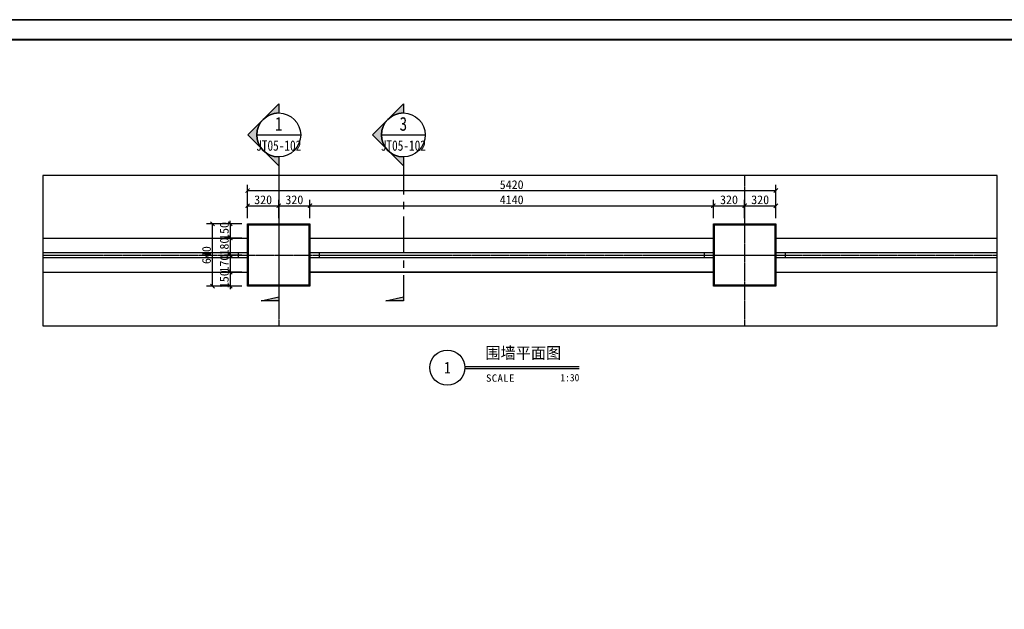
# Model space of a CAD drawing. Extents: x 499156 to 998412, y 3804642 to 7609653.
# Tile 14 of 74: x 499437 to 499774, y 3804846 to 3805048. Entities that reach past the tile are written whole.
import ezdxf
from ezdxf.enums import TextEntityAlignment as Align

# ---------------------------------------------------------------- set-up
doc = ezdxf.new("R2010")
doc.units = 0
doc.header["$PDMODE"] = 35
doc.header["$PDSIZE"] = 1.2
doc.linetypes.add('CENTER', pattern=[2, 1.25, -0.25, 0.25, -0.25])
doc.linetypes.add('DOTE', pattern=[2.42, 2, -0.2, 0.02, -0.2])
doc.layers.get('0').update_dxf_attribs({"linetype": 'CONTINUOUS'})
doc.layers.get('Defpoints').update_dxf_attribs({"linetype": 'CONTINUOUS'})
for name, color, linetype in [('05-ab-center', 1, 'DOTE'), ('12-ab-text', 7, 'CONTINUOUS'), ('13-ab-annectent', 4, 'CONTINUOUS'), ('13-ab-outline', 2, 'CONTINUOUS'), ('19-ab-dim', 3, 'CONTINUOUS'), ('PUB_TITLE', 4, 'CONTINUOUS')]:
    doc.layers.add(name, color=color, linetype=linetype)
doc.layers.add('18-ab-hide', color=191, linetype='CONTINUOUS', plot=False)
doc.styles.add('ab', font='simhei.ttf', dxfattribs={"width": 0.8})
doc.styles.add('黑体', font='simhei.ttf')
doc.dimstyles.new('30', dxfattribs={"dimscale": 30, "dimtxt": 3, "dimasz": 1, "dimexe": 2, "dimexo": 2, "dimgap": 0.5, "dimtad": 1, "dimdec": 0, "dimrnd": 10, "dimtxsty": '黑体', "dimblk": 'ARCHTICK', "dimcen": 1, "dimclrd": 256, "dimclre": 3, "dimclrt": 7, "dimadec": 0, "dimazin": 0, "dimtfac": 1, "dimtdec": 0, "dimtix": 1, "dimtmove": 2, "dimatfit": 3, "dimldrblk": 'DOTSMALL', "dimfxl": 1, "dimarcsym": 0})

# ---------------------------------------------------------------- blocks, each defined once
blk = doc.blocks.new('_ArchTick')
at = {"color": 0, "linetype": 'ByBlock', "const_width": 0.4}
blk.add_lwpolyline([(-0.71, -0.71), (0.71, 0.71)], dxfattribs=at)
blk = doc.blocks.new('*D1563')
at = {"layer": '19-ab-dim', "color": 3, "lineweight": -2, "transparency": 16777216}
for p, q in [((499515.08, 3804980.24), (499515.08, 3804986.46)), ((499525.75, 3804980.24), (499525.75, 3804986.46))]:
    blk.add_line(p, q, dxfattribs=at)
at = {"layer": '19-ab-dim', "lineweight": -2, "transparency": 16777216}
blk.add_line((499515.08, 3804984.46), (499525.75, 3804984.46), dxfattribs=at)
at = {"layer": 'Defpoints', "color": 0, "transparency": 16777216}
for p in [(499525.75, 3804984.46), (499515.08, 3804978.24), (499525.75, 3804978.24)]:
    blk.add_point(p, dxfattribs=at)
at = {"layer": '19-ab-dim', "lineweight": -2, "transparency": 16777216, "rotation": 180}
blk.add_blockref('_ArchTick', (499515.08, 3804984.46), dxfattribs=at)
at = {"layer": '19-ab-dim', "lineweight": -2, "transparency": 16777216}
blk.add_blockref('_ArchTick', (499525.75, 3804984.46), dxfattribs=at)
at = {"layer": '19-ab-dim', "color": 7, "transparency": 16777216, "insert": (499520.41, 3804986.48), "char_height": 3, "attachment_point": 5, "style": '黑体'}
blk.add_mtext('320', dxfattribs=at)
blk = doc.blocks.new('_DotSmall')
at = {"color": 0, "linetype": 'ByBlock', "const_width": 0.5}
blk.add_lwpolyline([(-0.0625, 0, 1), (0.0625, 0, 1)], format="xyb", close=True, dxfattribs=at)
blk = doc.blocks.new('*D1564')
at = {"layer": '19-ab-dim', "color": 3, "lineweight": -2, "transparency": 16777216}
for p, q in [((499525.75, 3804980.24), (499525.75, 3804986.46)), ((499536.41, 3804980.24), (499536.41, 3804986.46))]:
    blk.add_line(p, q, dxfattribs=at)
at = {"layer": '19-ab-dim', "lineweight": -2, "transparency": 16777216}
blk.add_line((499525.75, 3804984.46), (499536.41, 3804984.46), dxfattribs=at)
at = {"layer": 'Defpoints', "color": 0, "transparency": 16777216}
for p in [(499536.41, 3804984.46), (499525.75, 3804978.24), (499536.41, 3804978.24)]:
    blk.add_point(p, dxfattribs=at)
at = {"layer": '19-ab-dim', "lineweight": -2, "transparency": 16777216, "rotation": 180}
blk.add_blockref('_ArchTick', (499525.75, 3804984.46), dxfattribs=at)
at = {"layer": '19-ab-dim', "lineweight": -2, "transparency": 16777216}
blk.add_blockref('_ArchTick', (499536.41, 3804984.46), dxfattribs=at)
at = {"layer": '19-ab-dim', "color": 7, "transparency": 16777216, "insert": (499531.08, 3804986.48), "char_height": 3, "attachment_point": 5, "style": '黑体'}
blk.add_mtext('320', dxfattribs=at)
blk = doc.blocks.new('*D1565')
at = {"layer": '19-ab-dim', "color": 3, "lineweight": -2, "transparency": 16777216}
for p, q in [((499536.41, 3804980.24), (499536.41, 3804986.46)), ((499674.41, 3804980.24), (499674.41, 3804986.46))]:
    blk.add_line(p, q, dxfattribs=at)
at = {"layer": '19-ab-dim', "lineweight": -2, "transparency": 16777216}
blk.add_line((499536.41, 3804984.46), (499674.41, 3804984.46), dxfattribs=at)
at = {"layer": 'Defpoints', "color": 0, "transparency": 16777216}
for p in [(499674.41, 3804984.46), (499536.41, 3804978.24), (499674.41, 3804978.24)]:
    blk.add_point(p, dxfattribs=at)
at = {"layer": '19-ab-dim', "lineweight": -2, "transparency": 16777216, "rotation": 180}
blk.add_blockref('_ArchTick', (499536.41, 3804984.46), dxfattribs=at)
at = {"layer": '19-ab-dim', "lineweight": -2, "transparency": 16777216}
blk.add_blockref('_ArchTick', (499674.41, 3804984.46), dxfattribs=at)
at = {"layer": '19-ab-dim', "color": 7, "transparency": 16777216, "insert": (499605.41, 3804986.48), "char_height": 3, "attachment_point": 5, "style": '黑体'}
blk.add_mtext('4140', dxfattribs=at)
blk = doc.blocks.new('*D1566')
at = {"layer": '19-ab-dim', "color": 3, "lineweight": -2, "transparency": 16777216}
for p, q in [((499674.41, 3804980.24), (499674.41, 3804986.46)), ((499685.08, 3804980.24), (499685.08, 3804986.46))]:
    blk.add_line(p, q, dxfattribs=at)
at = {"layer": '19-ab-dim', "lineweight": -2, "transparency": 16777216}
blk.add_line((499674.41, 3804984.46), (499685.08, 3804984.46), dxfattribs=at)
at = {"layer": 'Defpoints', "color": 0, "transparency": 16777216}
for p in [(499685.08, 3804984.46), (499674.41, 3804978.24), (499685.08, 3804978.24)]:
    blk.add_point(p, dxfattribs=at)
at = {"layer": '19-ab-dim', "lineweight": -2, "transparency": 16777216, "rotation": 180}
blk.add_blockref('_ArchTick', (499674.41, 3804984.46), dxfattribs=at)
at = {"layer": '19-ab-dim', "lineweight": -2, "transparency": 16777216}
blk.add_blockref('_ArchTick', (499685.08, 3804984.46), dxfattribs=at)
at = {"layer": '19-ab-dim', "color": 7, "transparency": 16777216, "insert": (499679.75, 3804986.48), "char_height": 3, "attachment_point": 5, "style": '黑体'}
blk.add_mtext('320', dxfattribs=at)
blk = doc.blocks.new('*D1567')
at = {"layer": '19-ab-dim', "color": 3, "lineweight": -2, "transparency": 16777216}
for p, q in [((499685.08, 3804980.24), (499685.08, 3804986.46)), ((499695.75, 3804980.24), (499695.75, 3804986.46))]:
    blk.add_line(p, q, dxfattribs=at)
at = {"layer": '19-ab-dim', "lineweight": -2, "transparency": 16777216}
blk.add_line((499685.08, 3804984.46), (499695.75, 3804984.46), dxfattribs=at)
at = {"layer": 'Defpoints', "color": 0, "transparency": 16777216}
for p in [(499695.75, 3804984.46), (499685.08, 3804978.24), (499695.75, 3804978.24)]:
    blk.add_point(p, dxfattribs=at)
at = {"layer": '19-ab-dim', "lineweight": -2, "transparency": 16777216, "rotation": 180}
blk.add_blockref('_ArchTick', (499685.08, 3804984.46), dxfattribs=at)
at = {"layer": '19-ab-dim', "lineweight": -2, "transparency": 16777216}
blk.add_blockref('_ArchTick', (499695.75, 3804984.46), dxfattribs=at)
at = {"layer": '19-ab-dim', "color": 7, "transparency": 16777216, "insert": (499690.41, 3804986.48), "char_height": 3, "attachment_point": 5, "style": '黑体'}
blk.add_mtext('320', dxfattribs=at)
blk = doc.blocks.new('*D1527')
at = {"layer": '19-ab-dim', "color": 3, "lineweight": -2, "transparency": 16777216}
for p, q in [((499515.08, 3804984.04), (499515.08, 3804991.64)), ((499695.75, 3804984.04), (499695.75, 3804991.64))]:
    blk.add_line(p, q, dxfattribs=at)
at = {"layer": '19-ab-dim', "lineweight": -2, "transparency": 16777216}
blk.add_line((499515.08, 3804989.64), (499695.75, 3804989.64), dxfattribs=at)
at = {"layer": 'Defpoints', "color": 0, "transparency": 16777216}
for p in [(499695.75, 3804989.64), (499515.08, 3804982.04), (499695.75, 3804982.04)]:
    blk.add_point(p, dxfattribs=at)
at = {"layer": '19-ab-dim', "lineweight": -2, "transparency": 16777216, "rotation": 180}
blk.add_blockref('_ArchTick', (499515.08, 3804989.64), dxfattribs=at)
at = {"layer": '19-ab-dim', "lineweight": -2, "transparency": 16777216}
blk.add_blockref('_ArchTick', (499695.75, 3804989.64), dxfattribs=at)
at = {"layer": '19-ab-dim', "color": 7, "transparency": 16777216, "insert": (499605.41, 3804991.65), "char_height": 3, "attachment_point": 5, "style": '黑体'}
blk.add_mtext('5420', dxfattribs=at)
blk = doc.blocks.new('*D1568')
at = {"layer": '19-ab-dim', "color": 3, "lineweight": -2, "transparency": 16777216}
for p, q in [((499513.08, 3804978.24), (499507.15, 3804978.24)), ((499513.08, 3804973.41), (499507.15, 3804973.41))]:
    blk.add_line(p, q, dxfattribs=at)
at = {"layer": '19-ab-dim', "lineweight": -2, "transparency": 16777216}
for p, q in [((499509.15, 3804978.24), (499509.15, 3804979.24)), ((499509.15, 3804978.24), (499509.15, 3804973.41)), ((499509.15, 3804973.41), (499509.15, 3804972.41))]:
    blk.add_line(p, q, dxfattribs=at)
at = {"layer": 'Defpoints', "color": 0, "transparency": 16777216}
for p in [(499515.08, 3804978.24), (499509.15, 3804973.41), (499515.08, 3804973.41)]:
    blk.add_point(p, dxfattribs=at)
at = {"layer": '19-ab-dim', "lineweight": -2, "transparency": 16777216}
for p, rotation in [((499509.15, 3804978.24), 270), ((499509.15, 3804973.41), 90)]:
    blk.add_blockref('_ArchTick', p, dxfattribs=dict(at, rotation=rotation))
at = {"layer": '19-ab-dim', "color": 7, "transparency": 16777216, "insert": (499507.14, 3804975.83), "char_height": 3, "attachment_point": 5, "rotation": 90, "style": '黑体'}
blk.add_mtext('150', dxfattribs=at)
blk = doc.blocks.new('*D1569')
at = {"layer": '19-ab-dim', "color": 3, "lineweight": -2, "transparency": 16777216}
for p, q in [((499513.08, 3804973.41), (499507.15, 3804973.41)), ((499513.08, 3804967.58), (499507.15, 3804967.58))]:
    blk.add_line(p, q, dxfattribs=at)
at = {"layer": '19-ab-dim', "lineweight": -2, "transparency": 16777216}
for p, q in [((499509.15, 3804973.41), (499509.15, 3804974.41)), ((499509.15, 3804973.41), (499509.15, 3804967.58)), ((499509.15, 3804967.58), (499509.15, 3804966.58))]:
    blk.add_line(p, q, dxfattribs=at)
at = {"layer": 'Defpoints', "color": 0, "transparency": 16777216}
for p in [(499515.08, 3804973.41), (499509.15, 3804967.58), (499515.08, 3804967.58)]:
    blk.add_point(p, dxfattribs=at)
at = {"layer": '19-ab-dim', "lineweight": -2, "transparency": 16777216}
for p, rotation in [((499509.15, 3804973.41), 270), ((499509.15, 3804967.58), 90)]:
    blk.add_blockref('_ArchTick', p, dxfattribs=dict(at, rotation=rotation))
at = {"layer": '19-ab-dim', "color": 7, "transparency": 16777216, "insert": (499507.14, 3804970.49), "char_height": 3, "attachment_point": 5, "rotation": 90, "style": '黑体'}
blk.add_mtext('180', dxfattribs=at)
blk = doc.blocks.new('*D1570')
at = {"layer": '19-ab-dim', "color": 3, "lineweight": -2, "transparency": 16777216}
for p, q in [((499513.08, 3804967.58), (499507.15, 3804967.58)), ((499513.08, 3804961.74), (499507.15, 3804961.74))]:
    blk.add_line(p, q, dxfattribs=at)
at = {"layer": '19-ab-dim', "lineweight": -2, "transparency": 16777216}
for p, q in [((499509.15, 3804967.58), (499509.15, 3804968.58)), ((499509.15, 3804967.58), (499509.15, 3804961.74)), ((499509.15, 3804961.74), (499509.15, 3804960.74))]:
    blk.add_line(p, q, dxfattribs=at)
at = {"layer": 'Defpoints', "color": 0, "transparency": 16777216}
for p in [(499515.08, 3804967.58), (499509.15, 3804961.74), (499515.08, 3804961.74)]:
    blk.add_point(p, dxfattribs=at)
at = {"layer": '19-ab-dim', "lineweight": -2, "transparency": 16777216}
for p, rotation in [((499509.15, 3804967.58), 270), ((499509.15, 3804961.74), 90)]:
    blk.add_blockref('_ArchTick', p, dxfattribs=dict(at, rotation=rotation))
at = {"layer": '19-ab-dim', "color": 7, "transparency": 16777216, "insert": (499507.14, 3804964.66), "char_height": 3, "attachment_point": 5, "rotation": 90, "style": '黑体'}
blk.add_mtext('170', dxfattribs=at)
blk = doc.blocks.new('*D1571')
at = {"layer": '19-ab-dim', "lineweight": -2, "transparency": 16777216}
for p, q in [((499509.15, 3804961.74), (499509.15, 3804962.74)), ((499509.15, 3804961.74), (499509.15, 3804956.91)), ((499509.15, 3804956.91), (499509.15, 3804955.91))]:
    blk.add_line(p, q, dxfattribs=at)
at = {"layer": '19-ab-dim', "color": 3, "lineweight": -2, "transparency": 16777216}
for p, q in [((499513.08, 3804961.74), (499507.15, 3804961.74)), ((499513.08, 3804956.91), (499507.15, 3804956.91))]:
    blk.add_line(p, q, dxfattribs=at)
at = {"layer": 'Defpoints', "color": 0, "transparency": 16777216}
for p in [(499515.08, 3804961.74), (499509.15, 3804956.91), (499515.08, 3804956.91)]:
    blk.add_point(p, dxfattribs=at)
at = {"layer": '19-ab-dim', "lineweight": -2, "transparency": 16777216}
for p, rotation in [((499509.15, 3804961.74), 270), ((499509.15, 3804956.91), 90)]:
    blk.add_blockref('_ArchTick', p, dxfattribs=dict(at, rotation=rotation))
at = {"layer": '19-ab-dim', "color": 7, "transparency": 16777216, "insert": (499507.14, 3804959.33), "char_height": 3, "attachment_point": 5, "rotation": 90, "style": '黑体'}
blk.add_mtext('150', dxfattribs=at)
blk = doc.blocks.new('*D1528')
at = {"layer": '19-ab-dim', "color": 3, "lineweight": -2, "transparency": 16777216}
for p, q in [((499509.41, 3804978.24), (499501.07, 3804978.24)), ((499509.41, 3804956.91), (499501.07, 3804956.91))]:
    blk.add_line(p, q, dxfattribs=at)
at = {"layer": '19-ab-dim', "lineweight": -2, "transparency": 16777216}
blk.add_line((499503.07, 3804956.91), (499503.07, 3804978.24), dxfattribs=at)
at = {"layer": 'Defpoints', "color": 0, "transparency": 16777216}
for p in [(499503.07, 3804978.24), (499511.41, 3804978.24), (499511.41, 3804956.91)]:
    blk.add_point(p, dxfattribs=at)
at = {"layer": '19-ab-dim', "lineweight": -2, "transparency": 16777216}
for p, rotation in [((499503.07, 3804978.24), 90), ((499503.07, 3804956.91), 270)]:
    blk.add_blockref('_ArchTick', p, dxfattribs=dict(at, rotation=rotation))
at = {"layer": '19-ab-dim', "color": 7, "transparency": 16777216, "insert": (499501.05, 3804967.58), "char_height": 3, "attachment_point": 5, "rotation": 90, "style": '黑体'}
blk.add_mtext('640', dxfattribs=at)
blk = doc.blocks.new('*U1524')
at = {"layer": '19-ab-dim'}
blk.add_line((5.99, -0.35), (45.12, -0.35), dxfattribs=at)
at = {"layer": '19-ab-dim', "const_width": 0.5}
blk.add_lwpolyline([(5.99, 0.35), (45.12, 0.35)], dxfattribs=at)
at = {"layer": '19-ab-dim'}
blk.add_circle((0, 0), 6, dxfattribs=at)
at = {"layer": '12-ab-text', "insert": (13.2, -4.87), "char_height": 2.5, "attachment_point": 7, "style": 'ab'}
blk.add_mtext('{\\W1.1;\\T1.05;SCALE}', dxfattribs=at)
at = {"layer": '12-ab-text', "style": 'ab', "width": 0.95}
blk.add_attdef('图名', (13.01, 3), '', height=4, dxfattribs=at)
at = {"layer": '12-ab-text', "style": 'ab', "width": 0.8}
blk.add_attdef('图号', text='', height=4, dxfattribs=at).set_placement((0, 0), align=Align.MIDDLE)
at = {"layer": '12-ab-text', "style": 'ab', "width": 0.95}
blk.add_attdef('SCALE', text='', height=2.5, dxfattribs=at).set_placement((45.12, -4.68), align=Align.RIGHT)
blk = doc.blocks.new('*U1526')
h = blk.add_hatch(color=256)
edge = h.paths.add_edge_path()
edge.add_line((0, -7.5), (0, -10.61))
edge.add_line((0, -10.61), (-10.61, 0))
edge.add_line((-10.61, 0), (0, 10.61))
edge.add_line((0, 10.61), (0, 7.5))
edge.add_arc((0, 0), 7.5, 90, 270)
blk.add_hatch(color=256).paths.add_polyline_path([(-6, -56.79), (0, -55.37), (0, -56.79)])
blk.add_line((-7.5, 0), (7.5, 0))
at = {"linetype": 'CENTER', "ltscale": 10}
blk.add_line((0, -7.94), (0, -56.79), dxfattribs=at)
blk.add_lwpolyline([(0, -7.5), (0, -10.61), (-10.61, 0), (0, 10.61), (0, 7.5, 1)], format="xyb", close=True)
blk.add_lwpolyline([(-6, -56.79), (-6, -56.79), (0, -55.37), (0, -56.79)], close=True)
blk.add_circle((0, 0), 7.5)
at = {"layer": '12-ab-text', "style": 'ab', "width": 0.8, "flags": 8}
blk.add_attdef('视图编号', text='', height=4, dxfattribs=at).set_placement((0, 0), align=Align.BOTTOM_CENTER)
blk.add_attdef('图纸编号', text='', height=3, dxfattribs=at).set_placement((0, -1.88), align=Align.TOP_CENTER)
blk = doc.blocks.new('wrtgtg')
at = {"layer": 'PUB_TITLE'}
blk.add_line((-75296, 53559), (8804, 53559), dxfattribs=at)
blk.add_lwpolyline([(-75296, -5841), (8804, -5841), (8804, 53559), (-75296, 53559)], close=True, dxfattribs=at)
at = {"layer": 'PUB_TITLE', "const_width": 100}
blk.add_lwpolyline([(-72796, -4841), (7804, -4841), (7804, 52559), (-72796, 52559)], close=True, dxfattribs=at)

msp = doc.modelspace()

# ---------------------------------------------------------------- linework, layer by layer
at = {"layer": '05-ab-center', "ltscale": 0.5, "elevation": 0.23}
for points in [[(499525.747, 3804994.787), (499525.747, 3804943.324)], [(499525.747, 3804994.787), (499525.747, 3804943.324)], [(499685.08, 3804994.787), (499685.08, 3804943.324)], [(499685.08, 3804994.787), (499685.08, 3804943.324)], [(499445.033, 3804967.576), (499771.524, 3804967.576)]]:
    msp.add_lwpolyline(points, dxfattribs=at)
at = {"layer": '13-ab-annectent', "ltscale": 0.5, "elevation": 0.23}
for points in [[(499445.033, 3804968.409), (499515.08, 3804968.409)], [(499445.033, 3804966.743), (499515.08, 3804966.743)], [(499511.913, 3804968.409), (499511.913, 3804966.743)], [(499536.413, 3804968.409), (499674.413, 3804968.409)], [(499536.413, 3804966.743), (499674.413, 3804966.743)], [(499539.58, 3804968.409), (499539.58, 3804966.743)], [(499671.247, 3804968.409), (499671.247, 3804966.743)], [(499695.747, 3804968.409), (499771.524, 3804968.409)], [(499695.747, 3804966.743), (499771.524, 3804966.743)], [(499698.913, 3804968.409), (499698.913, 3804966.743)]]:
    msp.add_lwpolyline(points, dxfattribs=at)
at = {"layer": '13-ab-outline', "elevation": 0.23}
for points in [[(499515.08, 3804978.243), (499536.413, 3804978.243), (499536.413, 3804956.909), (499515.08, 3804956.909)], [(499515.413, 3804977.909), (499536.08, 3804977.909), (499536.08, 3804957.243), (499515.413, 3804957.243)], [(499674.413, 3804978.243), (499695.747, 3804978.243), (499695.747, 3804956.909), (499674.413, 3804956.909)], [(499674.747, 3804977.909), (499695.413, 3804977.909), (499695.413, 3804957.243), (499674.747, 3804957.243)], [(499536.413, 3804973.409), (499674.413, 3804973.409), (499674.413, 3804961.743), (499536.413, 3804961.743)]]:
    msp.add_lwpolyline(points, close=True, dxfattribs=at)
for points in [[(499445.033, 3804973.409), (499515.08, 3804973.409)], [(499536.413, 3804973.409), (499674.413, 3804973.409)], [(499695.747, 3804973.409), (499771.524, 3804973.409)], [(499445.033, 3804961.743), (499515.08, 3804961.743)], [(499536.413, 3804961.743), (499674.413, 3804961.743)], [(499695.747, 3804961.743), (499771.524, 3804961.743)]]:
    msp.add_lwpolyline(points, dxfattribs=at)
at = {"layer": '18-ab-hide', "linetype": 'Continuous'}
msp.add_lwpolyline([(499445.033, 3804943.324), (499771.524, 3804943.324), (499771.524, 3804994.787), (499445.033, 3804994.787)], close=True, dxfattribs=at)

# ---------------------------------------------------------------- block references
at = {"xscale": 0.00684288, "yscale": 0.00684288, "zscale": 0.00684288}
msp.add_blockref('wrtgtg', (499885.643, 3804681.614), dxfattribs=at)
at = {"layer": '12-ab-text'}
msp.add_blockref('*U1524', (499583.431, 3804929.077), dxfattribs=at).add_auto_attribs({'图名': '围墙平面图', '图号': '1', 'SCALE': '1:30'})
at = {"layer": '19-ab-dim'}
ref = msp.add_blockref('*U1526', (499525.747, 3805008.699), dxfattribs=at)
ref.add_attrib('视图编号', '1', dxfattribs={"layer": '12-ab-text', "height": 4.724, "style": 'ab', "width": 0.8, "flags": 8}).set_placement((499525.747, 3805008.699), align=Align.BOTTOM_CENTER)
ref.add_attrib('图纸编号', 'JT05-102', dxfattribs={"layer": '12-ab-text', "height": 3.5433, "style": 'ab', "width": 0.8, "flags": 8}).set_placement((499525.747, 3805006.824), align=Align.TOP_CENTER)
ref = msp.add_blockref('*U1526', (499568.374, 3805008.699), dxfattribs=at)
ref.add_attrib('视图编号', '3', dxfattribs={"layer": '12-ab-text', "height": 4.724, "style": 'ab', "width": 0.8, "flags": 8}).set_placement((499568.374, 3805008.699), align=Align.BOTTOM_CENTER)
ref.add_attrib('图纸编号', 'JT05-102', dxfattribs={"layer": '12-ab-text', "height": 3.5433, "style": 'ab', "width": 0.8, "flags": 8}).set_placement((499568.374, 3805006.824), align=Align.TOP_CENTER)

# ---------------------------------------------------------------- dimensions: what is measured, and where the dimension line sits
for p1, p2, distance, picture, middle in [((499515.08, 3804982.042, 0.23), (499695.747, 3804982.042, 0.23), 7.594, '*D1527', (499605.413, 3804991.653, 0.23)), ((499515.08, 3804978.243, 0.23), (499525.747, 3804978.243, 0.23), 6.217, '*D1563', (499520.413, 3804986.477, 0.23)), ((499511.41, 3804956.909, 0.23), (499511.41, 3804978.243, 0.23), 8.338, '*D1528', (499501.055, 3804967.576, 0.23)), ((499515.08, 3804978.243, 0.23), (499515.08, 3804973.409, 0.23), -5.926, '*D1568', (499507.137, 3804975.826, 0.23))]:
    dim = msp.add_aligned_dim(p1=p1, p2=p2, distance=distance, dimstyle='30', override={"dimscale": 1, "dimlfac": 30}, dxfattribs=at)
    dim.commit()
    dim.dimension.update_dxf_attribs({"geometry": picture, "text_midpoint": middle})
for base, p1, p2, angle, picture, middle in [((499536.413, 3804984.46, 0.23), (499525.747, 3804978.243, 0.23), (499536.413, 3804978.243, 0.23), 180, '*D1564', (499531.08, 3804986.477, 0.23)), ((499674.413, 3804984.46, 0.23), (499536.413, 3804978.243, 0.23), (499674.413, 3804978.243, 0.23), 180, '*D1565', (499605.413, 3804986.477, 0.23)), ((499685.08, 3804984.46, 0.23), (499674.413, 3804978.243, 0.23), (499685.08, 3804978.243, 0.23), 180, '*D1566', (499679.747, 3804986.477, 0.23)), ((499695.747, 3804984.46, 0.23), (499685.08, 3804978.243, 0.23), (499695.747, 3804978.243, 0.23), 180, '*D1567', (499690.413, 3804986.477, 0.23)), ((499509.154, 3804967.576, 0.23), (499515.08, 3804973.409, 0.23), (499515.08, 3804967.576, 0.23), 90, '*D1569', (499507.137, 3804970.493, 0.23)), ((499509.154, 3804961.743, 0.23), (499515.08, 3804967.576, 0.23), (499515.08, 3804961.743, 0.23), 90, '*D1570', (499507.137, 3804964.659, 0.23)), ((499509.154, 3804956.909, 0.23), (499515.08, 3804961.743, 0.23), (499515.08, 3804956.909, 0.23), 90, '*D1571', (499507.137, 3804959.326, 0.23))]:
    dim = msp.add_linear_dim(base=base, p1=p1, p2=p2, angle=angle, dimstyle='30', override={"dimscale": 1, "dimlfac": 30}, dxfattribs=at)
    dim.commit()
    dim.dimension.update_dxf_attribs({"geometry": picture, "text_midpoint": middle})

doc.saveas('drawing.dxf')
